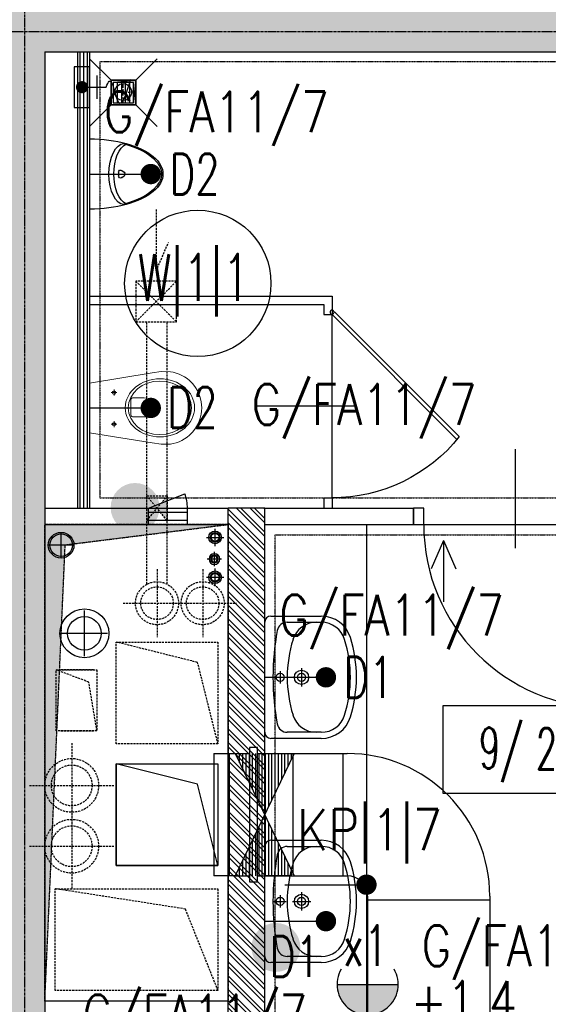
# Model space of a CAD drawing. Extents: x -7228 to 74941, y -112898 to 85621.
# Tile 256 of 256: x 51975 to 52235, y -7954 to -7470. Entities that reach past the tile are written whole.
import ezdxf
from ezdxf.enums import TextEntityAlignment as Align

# ---------------------------------------------------------------- set-up
doc = ezdxf.new("R2010")
doc.units = 0
for name, pattern in [('00-inst$0$DASHDOT', [1, 0.5, -0.25, 0, -0.25]), ('CENTER', [2, 1.25, -0.25, 0.25, -0.25]), ('DASHDOT', [1, 0.5, -0.25, 0, -0.25]), ('DASHED', [0.75, 0.5, -0.25]), ('DIVIDE', [31.75, 12.7, -6.35, 0, -6.35, 0, -6.35])]:
    doc.linetypes.add(name, pattern=pattern)
doc.layers.get('0').update_dxf_attribs({"color": 101, "linetype": 'CONTINUOUS'})
for name, color, linetype in [('BB-went-opis', 8, 'CONTINUOUS'), ('Drz---drzwi', 5, 'CONTINUOUS'), ('E35', 6, 'CONTINUOUS'), ('E50', 3, 'CONTINUOUS'), ('E_kp', 6, 'CONTINUOUS'), ('E_kp_opis', 6, 'CONTINUOUS'), ('Ins-kan', 54, 'CONTINUOUS'), ('ins-kan-deszcz', 132, 'CONTINUOUS'), ('Ins-went', 141, 'CONTINUOUS'), ('Ins-wod', 4, 'CONTINUOUS'), ('m-went-klapy', 2, 'CONTINUOUS'), ('Mks-wpusty', 86, 'CONTINUOUS'), ('Mw-zawory ze złączką', 86, 'CONTINUOUS'), ('Opis-pom', 6, 'CONTINUOUS'), ('Opis_pom_ramka', 6, 'CONTINUOUS'), ('Os-osie glowne', 1, 'CENTER'), ('Sc-beton', 7, 'CONTINUOUS'), ('Sc-beton-hatch', 86, 'CONTINUOUS'), ('Sc-cegla pustak', 42, 'CONTINUOUS'), ('Sc-cegla pustak-hatch', 8, 'CONTINUOUS'), ('Sc-gk', 120, 'CONTINUOUS'), ('Sc-silikat', 61, 'CONTINUOUS'), ('Sc-systemowe', 150, 'CONTINUOUS'), ('Suf-widok', 8, 'CONTINUOUS'), ('W-otwor-strop', 1, 'CONTINUOUS'), ('Wyp-sanitar', 131, 'CONTINUOUS')]:
    doc.layers.add(name, color=color, linetype=linetype)
doc.styles.add('KA wymiar', font='romans.shx', dxfattribs={"width": 0.6})
doc.styles.add('ROMANS', font='romans', dxfattribs={"width": 0.85})
doc.linetypes.add('BATTING', pattern='A,0.0001,-0.1,[134,ltypeshp.shx,S=0.1,R=0,X=-0.1,Y=0],-0.2,[134,ltypeshp.shx,S=0.1,R=180,X=0.1,Y=0],-0.1', length=0.4001)

# ---------------------------------------------------------------- blocks, each defined once
blk = doc.blocks.new('umywalka_60x45')
at = {"ltscale": 25}
for p, q in [((-27, 0), (27, 0)), ((-30, -27.72), (-30, -3)), ((0, -4.5), (0, -10.5)), ((30, -3), (30, -27.72)), ((3, -7.5), (-3, -7.5)), ((-27, -27.72), (-27, -11.03)), ((0, -13.5), (0, -22.5)), ((27, -11.03), (27, -27.72)), ((4.5, -18), (-4.5, -18))]:
    blk.add_line(p, q, dxfattribs=at)
for centre, radius in [((0, -7.5), 2), ((0, -18), 3.5), ((0, -18), 2)]:
    blk.add_circle(centre, radius, dxfattribs=at)
for centre, radius, start, end in [((27, -3), 3, 0, 90), ((-27, -3), 3, 90, 180), ((0, -129.43), 125.43, 79.4737, 100.5263), ((-22, -11.03), 5, 100.5263, 180), ((22, -11.03), 5, 0, 79.4737), ((-15, -25.28), 12, 107.3129, 180), ((0, -73.4), 62.4, 72.6871, 107.3129), ((15, -25.28), 12, 0, 72.6871), ((-15, -27.72), 15, 180, 252.6871), ((-15, -27.72), 12, 180, 252.6871), ((15, -27.72), 12, 287.3129, 0), ((15, -27.72), 15, 287.3129, 0), ((0, 20.4), 65.4, 252.6871, 287.3129), ((0, 20.4), 62.4, 252.6871, 287.3129)]:
    blk.add_arc(centre, radius, start, end, dxfattribs=at)
blk = doc.blocks.new('_0630_DRZWI_90')
at = {"ltscale": 7}
for p, q in [((5, 8), (5, 98)), ((6.8, 8), (6.8, 97.98))]:
    blk.add_line(p, q, dxfattribs=at)
at = {"ltscale": 25}
for p, q in [((50, 19.7), (50, -28.9)), ((5, 8), (0, 8)), ((0, 8), (5, 8)), ((0, 0), (0, 8)), ((95, 8), (5, 8)), ((5, 8), (5, 0)), ((95, 8), (95, 0)), ((100, 8), (95, 8)), ((100, 0), (100, 8)), ((5, 0), (0, 0)), ((5, 0), (0, 0)), ((95, 0), (100, 0)), ((95, 0), (100, 0))]:
    blk.add_line(p, q, dxfattribs=at)
at = {"ltscale": 7}
blk.add_arc((5, 8), 90, 0, 90, dxfattribs=at)
blk = doc.blocks.new('_0630_pisuar')
at = {"linetype": 'Continuous'}
for p, q in [((-17.24, 0), (17.24, 0)), ((-0.87, -14.1), (0.87, -14.1)), ((-1.75, -15.85), (-0.88, -17.02)), ((1.75, -15.85), (0.88, -17.02))]:
    blk.add_line(p, q, dxfattribs=at)
for centre, start, end in [((-0.87, -15.2), 90, 216.8823), ((0.87, -15.2), 323.1177, 90), ((0, -16.36), 216.8823, 323.1177)]:
    blk.add_arc(centre, 1.09, start, end, dxfattribs=at)
for centre, major_axis, ratio, start_param, end_param in [((0, 0), (0, -36), 0.478823, 4.712389, 7.853982), ((0, -16.84), (-14.92, 0), 0.492275, 3.141593, 6.283185), ((0, -19.29), (-14.92, 0), 0.492275, 3.348063, 6.076813)]:
    blk.add_ellipse(centre, major_axis=major_axis, ratio=ratio, start_param=start_param, end_param=end_param, dxfattribs=at)
blk.add_spline([(-14.92, -16.84), (-5.95, -32.9), (0.03, -35.33), (5.88, -32.9), (14.92, -16.84)], degree=3, dxfattribs=at)
blk = doc.blocks.new('_jhgjdfjghsdjgfhjfgjkfghgf')
at = {"ltscale": 25}
for p, q in [((0, 91.14), (0, 1.14)), ((11.7, 46.14), (-36.9, 46.14))]:
    blk.add_line(p, q, dxfattribs=at)
at = {"ltscale": 7}
for p, q in [((0, 1.14), (61.33, 62.47)), ((1.27, -0.13), (62.47, 61.07))]:
    blk.add_line(p, q, dxfattribs=at)
blk.add_circle((0, 0), 1)
blk.add_arc((0.02, 11.25), 79.88, 38.5768, 90.0142, dxfattribs=at)
blk = doc.blocks.new('_KOLO_WC_PODWIESZONE')
at = {"lineweight": 0}
for p, q in [((-12.21, 0), (-17.15, -30.7)), ((-12.21, 0), (12.21, 0)), ((12.21, 0), (17.15, -30.7)), ((-8.01, -11.98), (-9.42, -11.98)), ((-8.01, -11.98), (-8.01, -10.54)), ((-8.01, -11.98), (-6.53, -11.98)), ((-8.01, -11.98), (-8.01, -13.41)), ((7.49, -11.98), (6.08, -11.98)), ((7.49, -11.98), (7.49, -10.54)), ((7.49, -11.98), (8.97, -11.98)), ((7.49, -11.98), (7.49, -13.41)), ((-4.44, -21.51), (-4.44, -26.77)), ((-3.5, -20.21), (4, -20.21)), ((4.94, -21.51), (4.94, -26.77)), ((-17.15, -30.7), (-17.82, -35.14)), ((17.15, -30.7), (17.82, -35.14)), ((-17.82, -35.14), (-17.77, -39.69)), ((17.82, -35.14), (17.77, -39.69)), ((-17.77, -39.69), (-17.51, -41.08)), ((-17.51, -41.08), (-17.12, -42.53)), ((-17.12, -42.53), (-16.6, -43.93)), ((17.12, -42.53), (16.6, -43.93)), ((17.51, -41.08), (17.12, -42.53)), ((17.77, -39.69), (17.51, -41.08)), ((-16.6, -43.93), (-15.97, -45.29)), ((-15.97, -45.29), (-15.22, -46.59)), ((-15.22, -46.59), (-14.37, -47.83)), ((-14.37, -47.83), (-13.41, -48.99)), ((14.37, -47.83), (13.41, -48.99)), ((15.22, -46.59), (14.37, -47.83)), ((15.97, -45.29), (15.22, -46.59)), ((16.6, -43.93), (15.97, -45.29)), ((-13.41, -48.99), (-11.77, -50.6)), ((-11.77, -50.6), (-10, -51.94)), ((-10, -51.94), (-8.71, -52.72)), ((-8.71, -52.72), (-6.54, -53.77)), ((8.71, -52.72), (6.54, -53.77)), ((10, -51.94), (8.71, -52.72)), ((11.77, -50.6), (10, -51.94)), ((13.41, -48.99), (11.77, -50.6)), ((-6.54, -53.77), (-5.07, -54.25)), ((-5.07, -54.25), (-3.02, -54.72)), ((-3.02, -54.72), (-1.52, -54.92)), ((-1.52, -54.92), (0, -55)), ((1.52, -54.92), (0, -55)), ((3.02, -54.72), (1.52, -54.92)), ((5.07, -54.25), (3.02, -54.72)), ((6.54, -53.77), (5.07, -54.25))]:
    blk.add_line(p, q, dxfattribs=at)
for centre, radius, start, end in [((-3.24, -21.39), 1.2, 102.2339, 185.8899), ((3.75, -21.39), 1.2, 354.1101, 77.7661), ((0.25, -26.54), 4.7, 182.8022, 357.1978)]:
    blk.add_arc(centre, radius, start, end, dxfattribs=at)
for centre in [(-8.01, -11.98), (7.49, -11.98)]:
    blk.add_ellipse(centre, major_axis=(0.599, 0.599), ratio=1, start_param=5.497787, end_param=11.780972, dxfattribs=at)
for major_axis, ratio in [((0, -17), 0.838235), ((0, -15.54), 0.845174)]:
    blk.add_ellipse((0.05, -34.5), major_axis=major_axis, ratio=ratio, dxfattribs=at)
blk = doc.blocks.new('_STRZAŁKA_WENT')
for q in [(-6.02, -14.01), (0, -30.24), (6.02, -14.01)]:
    blk.add_line((0, 0), q)
blk = doc.blocks.new('_opis_pom_metka')
at = {"layer": 'Opis_pom_ramka'}
blk.add_lwpolyline([(-33.13, 0), (32.87, 0), (32.87, -36), (-33.13, -36)], close=True, dxfattribs=at)
at = {"style": 'KA wymiar', "width": 0.6}
blk.add_attdef('KO/', text='', height=16.8, dxfattribs=at).set_placement((3.45, -25.87), align=Align.RIGHT)
blk.add_attdef('NR', (3.8, -26.16), '', height=16.8, dxfattribs=at)
blk = doc.blocks.new('_dkjhsjhkfgh')
at = {"layer": 'Ins-went', "ltscale": 2}
h = blk.add_hatch(dxfattribs=at)
h.set_pattern_fill('LINE', color=256, scale=0.5, angle=90, style=0)
h.set_pattern_definition([(90, (1287.9442, 3140.6), (-1.5875, -2e-13), [])])
h.paths.add_polyline_path([(1273.44, 3110.6), (1302.44, 3110.6), (1273.44, 3170.6), (1302.44, 3170.6)])
for p, q in [((1262.9, 3170.6), (1280.44, 3170.6, -3530)), ((1262.94, 3170.6), (1262.94, 3110.6)), ((1270.44, 3170.6), (1270.44, 3110.6)), ((1273.44, 3170.6, -3530), (1302.44, 3110.6, -3530)), ((1302.44, 3170.6, -3530), (1273.44, 3110.6, -3530)), ((1284.44, 3173.6, -3530), (1280.44, 3173.6, -3530)), ((1280.44, 3173.6, -3530), (1280.44, 3107.6, -3530)), ((1284.44, 3107.6, -3530), (1284.44, 3173.6, -3530)), ((1284.44, 3170.6, -3530), (1302.44, 3170.6, -3530)), ((1302.44, 3170.6, -3530), (1323.44, 3170.6, -3530)), ((1323.44, 3170.6, -3530), (1328.44, 3170.6, -3530)), ((1326.44, 3110.6, -3530), (1326.44, 3170.6, -3530)), ((1215, 3165.6), (1265, 3165.6)), ((1215, 3165.6), (1215, 3115.6)), ((1215, 3115.6), (1215, 3165.6)), ((1215, 3165.6), (1265, 3165.6)), ((1255, 3155.6), (1215, 3165.6)), ((1215, 3115.6), (1215, 3165.6)), ((1215, 3165.6), (1265, 3165.6)), ((1265, 3165.6), (1265, 3115.6)), ((1265, 3165.6), (1265, 3115.6)), ((1265, 3165.6), (1265, 3115.6)), ((1301.99, 3111.05, -3530), (1301.99, 3170.15, -3530)), ((1265, 3115.6), (1255, 3155.6)), ((1215, 3115.6), (1265, 3115.6)), ((1265, 3115.6), (1215, 3115.6)), ((1265, 3115.6), (1215, 3115.6)), ((1273.44, 3110.6), (1262.9, 3110.6)), ((1273.44, 3110.6, -3530), (1280.44, 3110.6, -3530)), ((1280.44, 3107.6, -3530), (1284.44, 3107.6, -3530)), ((1284.44, 3110.6, -3530), (1302.44, 3110.6, -3530)), ((1300.69, 3110.6, -3530), (1288.09, 3110.6, -3530)), ((1302.44, 3110.6, -3530), (1323.44, 3110.6, -3530)), ((1323.44, 3110.6, -3530), (1328.44, 3110.6, -3530)), ((1338.44, 3100.6, -3530), (1338.44, 3095.6, -3530)), ((1398.44, 3098.6, -3530), (1338.44, 3098.6, -3530)), ((1398.44, 3100.6, -3530), (1398.44, 3095.6, -3530)), ((1338.44, 3095.6), (1338.44, 2799.5)), ((1398.44, 3095.6), (1398.44, 2799.5))]:
    blk.add_line(p, q, dxfattribs=at)
for radius in [70, 10]:
    blk.add_arc((1328.44, 3100.6, -3530), radius, 0, 90, dxfattribs=at)
blk = doc.blocks.new('_ljgjfkjhkf')
for p, q in [((-19.13, 0), (-19.13, -6)), ((-19.13, 0), (0, 0)), ((-19.13, -2), (-19.13, -4)), ((0, -4), (-19.13, -4)), ((0, 0), (0, -6)), ((0, -6), (-19.13, -6)), ((0, -6), (-17.84, -13.06))]:
    blk.add_line(p, q)
blk.add_arc((0.87, -6), 20, 180, 200.6563)
blk = doc.blocks.new('_ODWODNIENIE_KRATKA')
for p, q in [((-12, 0), (-22.61, 10.61)), ((0, 0), (10.61, 10.61)), ((-11, -2.99), (-1, -2.99)), ((-1, -4.99), (-11, -4.99)), ((-11, -6.99), (-1, -6.99)), ((-1, -8.99), (-11, -8.99)), ((-22.61, -22.6), (-12, -11.99)), ((10.61, -22.6), (0, -11.99))]:
    blk.add_line(p, q)
for points in [[(0, -11.99), (0, 0), (-12, 0), (-12, -11.99)], [(-1, -10.99), (-1, -1), (-11, -1), (-11, -10.99)]]:
    blk.add_lwpolyline(points, close=True)
blk = doc.blocks.new('zz')
at = {"layer": 'Mw-zawory ze złączką', "linetype": 'Continuous', "ltscale": 0.5}
h = blk.add_hatch(color=7, dxfattribs=at)
edge = h.paths.add_edge_path()
edge.add_arc((21.4515, 28.9571), 0.0301, 180, 540)
at = {"layer": 'Mw-zawory ze złączką'}
for p, q in [((21.451, 28.9574), (21.451, 29.0757)), ((21.5079, 29.0314), (21.3941, 29.0314))]:
    blk.add_line(p, q, dxfattribs=at)
at = {"layer": 'Mw-zawory ze złączką', "color": 7}
blk.add_lwpolyline([(21.551, 28.9945), (21.351, 28.9945), (21.351, 28.9189), (21.551, 28.9189)], close=True, dxfattribs=at)
at = {"layer": 'Mw-zawory ze złączką'}
blk.add_spline([(21.451, 29.0757), (21.4225, 29.0905), (21.5256, 29.136), (21.4125, 29.1973)], degree=3, dxfattribs=at)
blk = doc.blocks.new('wp-100')
at = {"layer": 'Mks-wpusty', "color": 8, "linetype": '00-inst$0$DASHDOT', "ltscale": 5}
for p, q in [((60799.72, 10724.11), (60799.72, 10739.11)), ((60807.22, 10731.61), (60792.22, 10731.61))]:
    blk.add_line(p, q, dxfattribs=at)
at = {"layer": 'Mks-wpusty'}
blk.add_circle((60799.72, 10731.61), 5.5, dxfattribs=at)
blk = doc.blocks.new('G1')
at = {"layer": 'E35'}
blk.add_hatch(color=256, dxfattribs=at).paths.add_polyline_path([(10, 22.85), (-10, 22.85, 1)])
for p, q in [((-10, 22.85), (10, 22.85)), ((10, 12.85), (-10, 12.85))]:
    blk.add_line(p, q, dxfattribs=at)
blk.add_arc((0, 22.85), 10, 150, 30, dxfattribs=at)
at = {"layer": 'E50'}
blk.add_line((0, 12.85), (0, 0), dxfattribs=at)
blk = doc.blocks.new('A$C38133200')
at = {"layer": 'm-went-klapy', "ltscale": 2}
blk.add_hatch(color=256, dxfattribs=at).paths.add_polyline_path([(-12.02, 0, 1), (12.02, 0, 1)])
blk = doc.blocks.new('A$C2AC931BC')
at = {"layer": 'BB-went-opis'}
for p in [(694.33, -1733.66), (763.44, -1949.58)]:
    blk.add_blockref('A$C38133200', p, dxfattribs=at)

msp = doc.modelspace()

# ---------------------------------------------------------------- hatches: boundary and pattern name
at = {"layer": 'Ins-went', "linetype": 'DASHED', "ltscale": 2}
h = msp.add_hatch(color=256, dxfattribs=at)
h.paths.add_polyline_path([(52037.631, -7704.119), (52037.631, -7710.119), (52042.631, -7710.119)])
h.paths.add_polyline_path([(52047.631, -7704.119), (52042.631, -7710.119), (52047.631, -7710.119)])
h.paths.add_polyline_path([(52047.631, -7710.119), (52042.631, -7710.119), (52047.631, -7716.119)])
h.paths.add_polyline_path([(52042.631, -7710.119), (52037.631, -7710.119), (52037.631, -7716.119)])
at = {"layer": 'Sc-beton-hatch'}
h = msp.add_hatch(dxfattribs=at)
h.set_pattern_fill('ANSI33', color=256, style=0)
h.paths.add_polyline_path([(53417.547, -5966.119), (53397.547, -5966.119), (53397.547, -6066.119), (53347.547, -6066.119), (53347.547, -6086.119), (53397.547, -6086.119), (53397.547, -6539.119), (53417.547, -6539.119)])
h.paths.add_polyline_path([(52727.547, -5896.063), (52727.547, -6126.119), (52747.547, -6126.119), (52747.547, -6086.119), (52787.547, -6086.119), (52787.547, -6066.119), (52747.547, -6066.119), (52747.547, -5893.275, 0.0068353), (53006.666, -5853.258), (53003.652, -5833.484, -0.0084051), (52685.545, -5881.599), (52688.203, -5901.422, 0.0010351)])
h.paths.add_polyline_path([(52755.047, -6461.119), (52720.047, -6461.119), (52720.047, -6496.119), (52755.047, -6496.119)])
h.paths.add_polyline_path([(52712.547, -6843.119), (52747.547, -6843.119), (52747.547, -6808.119), (52712.547, -6808.119)])
h.paths.add_polyline_path([(53417.547, -6674.119), (53397.547, -6674.119), (53397.547, -6896.119), (53417.547, -6896.119)])
h.paths.add_polyline_path([(52002.547, -6461.119), (51967.547, -6461.119), (51967.547, -6496.119), (52002.547, -6496.119)], flags=17)
h.paths.add_polyline_path([(51782.547, -6476.119), (51782.547, -5979.405, 0.0063955), (52027.547, -5966.832), (52026.267, -5946.873, -0.0079596), (51721.947, -5961.536), (51722.592, -5981.526, 0.0010422), (51762.547, -5980.155), (51762.547, -6648.119), (51782.547, -6648.119), (51782.547, -6496.119), (51815.547, -6496.119), (51815.547, -6496.115), (51815.547, -6476.119)])
h.paths.add_polyline_path([(51327.547, -6828.119), (51427.547, -6828.119), (51427.547, -7026.119), (51447.547, -7026.119), (51447.547, -6828.119), (51782.547, -6828.119), (51782.547, -6803.119), (51762.547, -6803.119), (51762.547, -6808.119), (51347.547, -6808.119), (51347.547, -5986.279, 0.0010428), (51387.547, -5986.471), (51387.602, -5966.468, -0.0015651), (51327.547, -5966.119)])
h.paths.add_polyline_path([(51987.547, -6808.119), (51967.547, -6808.119), (51967.547, -7466.119), (51944.547, -7466.119), (51944.547, -7486.119), (51967.547, -7486.119), (51967.547, -8068.619), (51987.547, -8068.619), (51987.547, -7486.119), (52278.547, -7486.119), (52278.547, -7801.119), (52298.547, -7801.119), (52351.547, -7801.119), (52351.547, -7781.119), (52298.547, -7781.119), (52298.547, -7466.119), (51987.547, -7466.119)])
h.paths.add_polyline_path([(51427.547, -7276.119), (51447.547, -7276.119), (51447.547, -7176.119), (51427.547, -7176.119)])
h.paths.add_polyline_path([(51427.547, -7526.119), (51447.547, -7526.119), (51447.547, -7486.119), (51487.547, -7486.119), (51487.547, -7466.119), (51447.547, -7466.119), (51447.547, -7426.119), (51427.547, -7426.119)])
h.paths.add_polyline_path([(51807.547, -7486.119), (51807.547, -7466.119), (51742.547, -7466.119), (51742.547, -7486.119)])
h.paths.add_polyline_path([(52351.547, -7486.119), (52351.547, -7466.119), (52298.547, -7466.119), (52298.547, -7486.119)], flags=17)
h.paths.add_polyline_path([(52573.547, -7486.119), (52573.547, -7466.119), (52485.547, -7466.119), (52485.547, -7486.119)])
h.paths.add_polyline_path([(52727.547, -7466.119), (52707.547, -7466.119), (52707.547, -7486.119), (52727.547, -7486.119)])
h.paths.add_polyline_path([(52747.547, -7466.119), (52727.547, -7466.119), (52727.547, -7486.119), (52727.547, -7781.119), (52707.547, -7781.119), (52707.547, -7801.119), (52747.547, -7801.119)])
h.paths.add_polyline_path([(52505.547, -7781.119), (52485.547, -7781.119), (52485.547, -7801.119), (52573.547, -7801.119), (52573.547, -7781.119), (52520.547, -7781.119), (52520.547, -7486.119), (52505.547, -7486.119)])
h.paths.add_polyline_path([(53417.547, -7316.119), (53397.547, -7316.119), (53397.547, -7666.119), (53417.547, -7666.119)])
h.paths.add_polyline_path([(53417.547, -7766.119), (53397.547, -7766.119), (53397.547, -8031.119), (53417.547, -8031.119)])
h.paths.add_polyline_path([(53397.547, -8216.119), (53349.547, -8216.119), (53349.547, -8236.119), (53397.547, -8236.119), (53397.547, -8841.119), (53417.547, -8841.119), (53417.547, -8181.119), (53397.547, -8181.119)])
h.paths.add_polyline_path([(53150.547, -8216.119), (53150.547, -8236.119), (53244.547, -8236.119), (53244.547, -8216.119)])
h.paths.add_polyline_path([(52922.547, -8216.119), (52922.547, -8236.119), (53025.547, -8236.119), (53025.547, -8216.119)])
h.paths.add_polyline_path([(52727.547, -8236.119), (52727.547, -8966.119), (52702.547, -8966.119), (52702.547, -8986.119), (52747.547, -8986.119), (52747.547, -8236.119), (52787.547, -8236.119), (52787.547, -8216.119), (52244.047, -8216.119), (52244.047, -8236.119)])
h.paths.add_polyline_path([(51967.547, -8216.119), (51447.547, -8216.119), (51447.547, -8156.119), (51427.547, -8156.119), (51427.547, -8236.119), (51762.547, -8236.119), (52109.047, -8236.119), (52109.047, -8216.119), (51987.547, -8216.119), (51987.547, -8168.619), (51967.547, -8168.619)])
h.paths.add_polyline_path([(51427.547, -8006.119), (51447.547, -8006.119), (51447.547, -7963.119), (51427.547, -7963.119)])
h.paths.add_polyline_path([(51447.547, -7676.119), (51427.547, -7676.119), (51427.547, -7873.119), (51447.547, -7873.119)])
h.paths.add_polyline_path([(51762.547, -8986.119), (51782.547, -8986.119), (51782.547, -8966.119), (51427.547, -8966.119), (51427.547, -8986.119)])
h.paths.add_polyline_path([(51782.547, -8986.119), (51802.547, -8986.119), (51802.547, -8966.119), (51782.547, -8966.119)])
h.paths.add_polyline_path([(51802.547, -8966.119), (51802.547, -8986.119), (52114.047, -8986.119), (52114.047, -8966.119)])
h.paths.add_polyline_path([(52339.547, -8986.119), (52339.547, -8966.119), (52244.047, -8966.119), (52244.047, -8986.119)], flags=17)
h.paths.add_polyline_path([(52449.547, -8966.119), (52449.547, -8986.119), (52592.547, -8986.119), (52592.547, -8966.119)])
h.paths.add_polyline_path([(52967.547, -8966.119), (52967.547, -8986.119), (53045.547, -8986.119), (53045.547, -8966.119)])
h.paths.add_polyline_path([(53155.547, -8966.119), (53155.547, -8986.119), (53397.547, -8986.119), (53397.547, -9011.119), (53417.547, -9011.119), (53417.547, -8941.119), (53397.547, -8941.119), (53397.547, -8966.119)])
h.paths.add_polyline_path([(53397.547, -9134.119), (53362.547, -9134.119), (53362.547, -9440.619), (53382.547, -9440.619), (53382.547, -9154.119), (53417.547, -9154.119), (53417.547, -9111.119), (53397.547, -9111.119)])
h.paths.add_polyline_path([(53382.547, -9560.619), (53362.547, -9560.619), (53362.547, -9616.119), (52967.547, -9616.119), (52967.547, -9641.119), (53362.547, -9641.119), (53362.547, -9671.119), (53382.547, -9671.119), (53382.547, -9641.119)])
h.paths.add_polyline_path([(53417.547, -9856.119), (53382.547, -9856.119), (53382.547, -9821.119), (53362.547, -9821.119), (53362.547, -9876.119), (53397.547, -9876.119), (53397.547, -10283.619), (53397.547, -10466.119), (52747.547, -10466.119), (52747.547, -10421.119), (52727.547, -10421.119), (52727.547, -10486.119), (53397.547, -10486.119), (53397.547, -10915.39), (53397.547, -10976.119), (53417.547, -10976.119), (53417.547, -10576.119), (53417.547, -10403.619)])
h.paths.add_polyline_path([(52747.547, -10095.119), (52727.547, -10095.119), (52727.547, -10291.119), (52747.547, -10291.119)], flags=17)
h.paths.add_polyline_path([(52727.547, -9985.119), (52747.547, -9985.119), (52747.547, -9206.119), (52727.547, -9206.119), (52727.547, -9616.119), (52431.547, -9616.119), (52431.547, -9641.119), (52727.547, -9641.119)])
h.paths.add_polyline_path([(52280.547, -9616.119), (52280.547, -9641.119), (52321.547, -9641.119), (52321.547, -9616.119)])
h.paths.add_polyline_path([(52058.547, -9641.119), (52058.547, -9616.119), (51942.547, -9616.119), (51942.547, -9641.119)])
h.paths.add_polyline_path([(51842.547, -9641.119), (51842.547, -9616.119), (51547.547, -9616.119), (51547.547, -9601.119), (51527.547, -9601.119), (51527.547, -9616.119), (51287.547, -9616.119), (51287.547, -9641.119), (51527.547, -9641.119), (51527.547, -10036.619), (51547.547, -10036.619), (51547.547, -9641.119)])
h.paths.add_polyline_path([(51547.547, -9472.119), (51527.547, -9472.119), (51527.547, -9504.119), (51547.547, -9504.119)])
h.paths.add_polyline_path([(51237.547, -9641.119), (51237.547, -9616.119), (51187.547, -9616.119), (51187.547, -9641.119)])
h.paths.add_polyline_path([(51137.547, -9641.119), (51137.547, -9616.119), (51087.547, -9616.119), (51087.547, -9641.119)])
h.paths.add_polyline_path([(51037.547, -9641.119), (51037.547, -9616.119), (50987.547, -9616.119), (50987.547, -9641.119)])
h.paths.add_polyline_path([(50937.547, -9641.119), (50937.547, -9616.119), (50897.547, -9616.119), (50897.547, -10523.119), (50997.547, -10523.119), (50997.547, -10538.119), (51017.547, -10538.119), (51017.547, -10503.119), (50917.547, -10503.119), (50917.547, -9641.119)])
h.paths.add_polyline_path([(52058.547, -9962.119), (52058.547, -9944.119), (51944.547, -9944.119), (51944.547, -9962.119)])
h.paths.add_polyline_path([(51527.547, -10291.119), (51547.547, -10291.119), (51547.547, -10136.619), (51527.547, -10136.619)])
h.paths.add_polyline_path([(51017.547, -10656.119), (51017.547, -10638.119), (50997.547, -10638.119), (50997.547, -10656.119), (50797.547, -10656.119), (50797.547, -11011.119), (51527.547, -11011.119), (51527.547, -11051.119), (51547.547, -11051.119), (51547.547, -11011.119), (51597.547, -11011.119), (51597.547, -10991.119), (51547.547, -10991.119), (51547.547, -10836.119), (51527.547, -10836.119), (51527.547, -10991.119), (50817.547, -10991.119), (50817.547, -10676.119), (51527.547, -10676.119), (51527.547, -10686.119), (51547.547, -10686.119), (51547.547, -10421.119), (51527.547, -10421.119), (51527.547, -10656.119)])
h.paths.add_polyline_path([(51987.547, -10486.119), (52104.047, -10486.119), (52104.047, -10466.119), (51767.547, -10466.119), (51767.547, -10486.119), (51967.547, -10486.119), (51967.547, -10991.119), (51747.547, -10991.119), (51747.547, -11011.119), (51807.547, -11011.119), (51807.547, -11051.119), (51827.547, -11051.119), (51827.547, -11011.119), (52087.547, -11011.119), (52087.547, -10991.119), (51987.547, -10991.119)])
h.paths.add_polyline_path([(52214.047, -10466.119), (52214.047, -10486.119), (52278.547, -10486.119), (52278.547, -10991.119), (52237.547, -10991.119), (52237.547, -11011.119), (52819.547, -11011.119), (52819.547, -10991.119), (52298.547, -10991.119), (52298.547, -10466.119)])
h.paths.add_polyline_path([(53382.547, -11011.119), (53382.547, -10991.119), (53337.547, -10991.119), (53337.547, -11011.119)])
h.paths.add_polyline_path([(53400.047, -10993.619), (53382.547, -11011.119), (53417.547, -11011.119)])
h.paths.add_polyline_path([(53382.547, -10976.119), (53382.547, -11011.119), (53400.047, -10993.619)])
h.paths.add_polyline_path([(53382.547, -10976.119), (53400.047, -10993.619), (53417.547, -10976.119)])
h.paths.add_polyline_path([(53417.547, -10976.119), (53400.047, -10993.619), (53417.547, -11011.119)])
at = {"layer": 'Sc-cegla pustak-hatch'}
h = msp.add_hatch(dxfattribs=at)
h.set_pattern_fill('ANSI32', color=256, scale=0.5, angle=90, style=0)
h.paths.add_polyline_path([(52792.547, -7484.119), (52792.547, -7466.119), (52747.547, -7466.119), (52747.547, -7484.119)])
h.paths.add_polyline_path([(52967.547, -7484.119), (52967.547, -7996.119), (52985.547, -7996.119), (52985.547, -7969.119), (53059.547, -7969.119), (53067.547, -7969.119), (53067.547, -7977.119), (53059.547, -7977.119), (53059.547, -7996.119), (53085.347, -7996.119), (53085.347, -7978.119), (53077.547, -7978.119), (53077.547, -7951.119), (52985.547, -7951.119), (52985.547, -7602.119), (53050.547, -7602.119), (53050.547, -7584.119), (52985.547, -7584.119), (52985.547, -7466.119), (52922.547, -7466.119), (52922.547, -7484.119)])
h.paths.add_polyline_path([(53150.547, -7584.119), (53150.547, -7602.119), (53397.547, -7602.119), (53397.547, -7584.119)])
h.paths.add_polyline_path([(53397.547, -7996.119), (53397.547, -7978.119), (53185.347, -7978.119), (53185.347, -7996.119)])
h.paths.add_polyline_path([(52967.547, -8464.119), (52985.547, -8464.119), (52985.547, -8236.119), (52967.547, -8236.119)])
h.paths.add_polyline_path([(52095.547, -7978.119), (52095.547, -7710.119), (52077.547, -7710.119), (52077.547, -7996.119), (52278.547, -7996.119), (52278.547, -8038.619), (52296.547, -8038.619), (52296.547, -7968.119), (52278.547, -7968.119), (52278.547, -7978.119)])
h.paths.add_polyline_path([(52296.547, -7801.119), (52278.547, -7801.119), (52278.547, -7868.119), (52296.547, -7868.119)])
h.paths.add_polyline_path([(51902.547, -7978.119), (51902.547, -7996.119), (51967.547, -7996.119), (51967.547, -7978.119)])
h.paths.add_polyline_path([(51802.547, -7996.119), (51802.547, -7978.119), (51744.547, -7978.119), (51744.547, -7996.119)])
h.paths.add_polyline_path([(51654.547, -7996.119), (51654.547, -7978.119), (51447.547, -7978.119), (51447.547, -7996.119)])
h.paths.add_polyline_path([(51427.547, -8356.119), (51445.547, -8356.119), (51445.547, -8236.119), (51427.547, -8236.119)])
h.paths.add_polyline_path([(51427.547, -8571.119), (51445.547, -8571.119), (51445.547, -8566.119), (52040.547, -8566.119), (52040.547, -8630.119), (52058.547, -8630.119), (52058.547, -8492.119), (52040.547, -8492.119), (52040.547, -8548.119), (51782.547, -8548.119), (51782.547, -8466.119), (51764.547, -8466.119), (51764.547, -8548.119), (51445.547, -8548.119), (51445.547, -8506.119), (51427.547, -8506.119)])
h.paths.add_polyline_path([(51782.547, -8236.119), (51764.547, -8236.119), (51764.547, -8366.119), (51782.547, -8366.119)])
h.paths.add_polyline_path([(52058.547, -8236.119), (52040.547, -8236.119), (52040.547, -8392.119), (52058.547, -8392.119)])
h.paths.add_polyline_path([(52296.547, -8168.619), (52278.547, -8168.619), (52278.547, -8216.119), (52296.547, -8216.119)])
h.paths.add_polyline_path([(52296.547, -8236.119), (52278.547, -8236.119), (52278.547, -8966.119), (52296.547, -8966.119), (52296.547, -8570.119), (52592.547, -8570.119), (52592.547, -8552.119), (52296.547, -8552.119)])
h.paths.add_polyline_path([(52058.547, -8730.119), (52040.547, -8730.119), (52040.547, -8966.119), (52058.547, -8966.119)])
h.paths.add_polyline_path([(51445.547, -8721.119), (51427.547, -8721.119), (51427.547, -8786.119), (51445.547, -8786.119)])
h.paths.add_polyline_path([(51427.547, -8966.119), (51445.547, -8966.119), (51445.547, -8936.119), (51427.547, -8936.119)])
h.paths.add_polyline_path([(51445.547, -9001.119), (51445.547, -8986.119), (51427.547, -8986.119), (51427.547, -9001.119)])
h.paths.add_polyline_path([(51427.547, -9216.119), (51445.547, -9216.119), (51445.547, -9151.119), (51427.547, -9151.119)])
h.paths.add_polyline_path([(51427.547, -9490.119), (51527.547, -9490.119), (51527.547, -9472.119), (51445.547, -9472.119), (51445.547, -9366.119), (51427.547, -9366.119)])
h.paths.add_polyline_path([(51764.547, -9306.119), (51782.547, -9306.119), (51782.547, -8998.119), (51764.547, -8998.119)])
h.paths.add_polyline_path([(52040.547, -9616.119), (52058.547, -9616.119), (52058.547, -9461.119), (52040.547, -9461.119)])
h.paths.add_polyline_path([(52040.547, -9361.119), (52058.547, -9361.119), (52058.547, -8986.119), (52040.547, -8986.119)])
h.paths.add_polyline_path([(52727.547, -8570.119), (52727.547, -8552.119), (52702.547, -8552.119), (52702.547, -8570.119)])
h.paths.add_polyline_path([(52994.547, -8594.119), (52994.547, -8668.119), (52967.547, -8668.119), (52967.547, -8966.119), (52985.547, -8966.119), (52985.547, -8686.119), (53397.547, -8686.119), (53397.547, -8668.119), (53012.547, -8668.119), (53012.547, -8576.119), (52985.547, -8576.119), (52985.547, -8554.119), (52967.547, -8554.119), (52967.547, -8594.119)])
h.paths.add_polyline_path([(52985.547, -9224.119), (52985.547, -8986.119), (52967.547, -8986.119), (52967.547, -9206.119), (52922.547, -9206.119), (52922.547, -9224.119)])
h.paths.add_polyline_path([(52967.547, -9344.119), (52967.547, -9362.119), (53362.547, -9362.119), (53362.547, -9344.119)])
h.paths.add_polyline_path([(52674.547, -9206.119), (52674.547, -9224.119), (52712.547, -9224.119), (52727.547, -9224.119), (52727.547, -9206.119)])
h.paths.add_polyline_path([(52792.547, -9224.119), (52792.547, -9206.119), (52747.547, -9206.119), (52747.547, -9224.119)])
h.paths.add_polyline_path([(52564.547, -9224.119), (52564.547, -9206.119), (52482.547, -9206.119), (52482.547, -9161.119), (52464.547, -9161.119), (52464.547, -9206.119), (52449.547, -9206.119), (52449.547, -9224.119)])
h.paths.add_polyline_path([(52482.547, -8986.119), (52464.547, -8986.119), (52464.547, -9031.119), (52482.547, -9031.119)])
h.paths.add_polyline_path([(52280.547, -9206.119), (52280.547, -9616.119), (52298.547, -9616.119), (52298.547, -9224.119), (52339.547, -9224.119), (52339.547, -9206.119)])
h.paths.add_polyline_path([(51547.547, -9944.119), (51547.547, -9962.119), (51764.547, -9962.119), (51764.547, -10228.119), (51547.547, -10228.119), (51547.547, -10246.119), (52058.547, -10246.119), (52058.547, -10151.619), (52040.547, -10151.619), (52040.547, -10228.119), (51782.547, -10228.119), (51782.547, -9962.119), (51944.547, -9962.119), (51944.547, -9944.119)])
h.paths.add_polyline_path([(52058.547, -9962.119), (52040.547, -9962.119), (52040.547, -10051.619), (52058.547, -10051.619)], flags=17)
h.paths.add_polyline_path([(52058.547, -9641.119), (52040.547, -9641.119), (52040.547, -9944.119), (52058.547, -9944.119)])
h.paths.add_polyline_path([(52680.659, -9975.119), (52680.659, -9957.119), (52298.547, -9957.119), (52298.547, -9641.119), (52280.547, -9641.119), (52280.547, -10291.119), (52298.547, -10291.119), (52298.547, -10246.119), (52727.547, -10246.119), (52727.547, -10228.119), (52298.547, -10228.119), (52298.547, -9975.119)])
h.paths.add_polyline_path([(53362.547, -9876.119), (53362.547, -9858.119), (52967.547, -9858.119), (52967.547, -9876.119)])
h.paths.add_polyline_path([(52967.547, -10118.119), (52985.547, -10118.119), (52985.547, -10108.119), (53397.547, -10108.119), (53397.547, -10090.119), (52985.547, -10090.119), (52985.547, -9984.119), (52967.547, -9984.119)])
h.paths.add_polyline_path([(52985.547, -10238.119), (52985.547, -10228.119), (52967.547, -10228.119), (52967.547, -10356.119), (52985.547, -10356.119), (52985.547, -10256.119), (53135.547, -10256.119), (53135.547, -10466.119), (53153.547, -10466.119), (53153.547, -10238.119)])
h.paths.add_polyline_path([(52967.547, -10456.119), (52967.547, -10466.119), (52985.547, -10466.119), (52985.547, -10456.119)])
h.paths.add_polyline_path([(52280.547, -10466.119), (52298.547, -10466.119), (52298.547, -10421.119), (52280.547, -10421.119)])
h.paths.add_polyline_path([(51785.547, -10656.119), (51785.547, -10596.119), (51767.547, -10596.119), (51767.547, -10686.119), (51785.547, -10686.119), (51785.547, -10674.119), (51967.547, -10674.119), (51967.547, -10656.119)])
h.paths.add_polyline_path([(51785.547, -10786.119), (51767.547, -10786.119), (51767.547, -10991.119), (51785.547, -10991.119)])
h.paths.add_polyline_path([(51785.547, -10496.119), (51785.547, -10486.119), (51767.547, -10486.119), (51767.547, -10496.119)])
at = {"layer": 'W-otwor-strop', "linetype": 'Continuous', "ltscale": 0.5}
msp.add_hatch(color=256, dxfattribs=at).paths.add_polyline_path([(52020.144, -7500.119), (52032.144, -7500.119), (52032.144, -7512.119), (52031.133, -7501.119)])
at = {"layer": 'W-otwor-strop', "linetype": 'DASHDOT', "ltscale": 0.5}
msp.add_hatch(color=256, dxfattribs=at).paths.add_polyline_path([(52077.547, -7718.119), (51987.547, -7718.119), (51987.547, -7952.119), (51997.547, -7728.119)])

# ---------------------------------------------------------------- linework, layer by layer
at = {"layer": 'E35'}
for p, q in [((52009.547, -7546.131), (52039.547, -7546.131)), ((52009.547, -7660.919), (52039.547, -7660.919)), ((52095.547, -7793.131), (52125.547, -7793.131)), ((52095.547, -7912.83), (52125.547, -7912.83))]:
    msp.add_line(p, q, dxfattribs=at)
at = {"layer": 'E35', "const_width": 5}
for points in [[(52039.547, -7543.631, -1), (52039.547, -7548.631, -1)], [(52039.547, -7658.419, -1), (52039.547, -7663.419, -1)], [(52125.547, -7790.631, -1), (52125.547, -7795.631, -1)], [(52125.547, -7910.33, -1), (52125.547, -7915.33, -1)]]:
    msp.add_lwpolyline(points, format="xyb", close=True, dxfattribs=at)
at = {"layer": 'E50', "color": 6}
msp.add_circle((52062.645, -7599.767), 35.909, dxfattribs=at)
at = {"layer": 'E_kp'}
msp.add_line((52105.442, -7894.902, -3530), (52145.442, -7894.902, -3530), dxfattribs=at)
at = {"layer": 'E_kp', "const_width": 5, "elevation": -3530}
msp.add_lwpolyline([(52145.442, -7897.402, 1), (52145.442, -7892.402, 1)], format="xyb", close=True, dxfattribs=at)
at = {"layer": 'Ins-kan', "linetype": 'Continuous', "ltscale": 0.3}
for p, q in [((51995.559, -7734.577), (51995.559, -7721.977)), ((52001.859, -7728.277), (51989.259, -7728.277))]:
    msp.add_line(p, q, dxfattribs=at)
for radius in [6.3, 5.5]:
    msp.add_circle((51995.559, -7728.277), radius, dxfattribs=at)
at = {"layer": 'ins-kan-deszcz', "ltscale": 0.3}
for p, q in [((52006.99, -7782.811), (52006.99, -7760.311)), ((52006.99, -7782.811), (52006.99, -7760.311)), ((52018.24, -7771.561), (51995.74, -7771.561))]:
    msp.add_line(p, q, dxfattribs=at)
for radius in [12, 8.25]:
    msp.add_circle((52006.99, -7771.561), radius, dxfattribs=at)
at = {"layer": 'Ins-went', "linetype": 'DASHED', "ltscale": 2}
for p, q in [((52032.221, -7598.682), (52032.221, -7618.682)), ((52052.221, -7598.682), (52032.221, -7598.682)), ((52032.221, -7598.682), (52052.221, -7618.682)), ((52032.221, -7618.682), (52052.221, -7598.682)), ((52052.221, -7618.682), (52052.221, -7598.682)), ((52032.221, -7618.682), (52052.221, -7618.682)), ((52037.631, -7747.458), (52037.631, -7618.682)), ((52047.631, -7747.458), (52047.631, -7618.682)), ((52037.631, -7710.119), (52037.631, -7704.119)), ((52037.631, -7704.119), (52047.631, -7704.119)), ((52037.631, -7716.119), (52047.631, -7704.119)), ((52047.631, -7716.119), (52037.631, -7704.119)), ((52047.631, -7704.119), (52047.631, -7716.119)), ((52047.631, -7716.119), (52037.631, -7716.119)), ((52042.631, -7740.131), (52042.631, -7773.387)), ((52065.036, -7740.131), (52065.036, -7773.387)), ((52026.003, -7756.759), (52059.259, -7756.759)), ((52048.408, -7756.759), (52081.664, -7756.759)), ((52062.547, -7785.819), (52022.547, -7775.819)), ((52022.547, -7825.819), (52022.547, -7775.819)), ((52022.547, -7775.819), (52072.547, -7775.819)), ((52062.547, -7785.819), (52022.547, -7775.819)), ((52022.547, -7825.819), (52022.547, -7775.819)), ((52022.547, -7775.819), (52072.547, -7775.819)), ((52072.547, -7775.819), (52072.547, -7825.819)), ((52072.547, -7775.819), (52072.547, -7825.819)), ((52009.137, -7795.477), (51993.137, -7789.477)), ((51993.137, -7819.477), (51993.137, -7789.477)), ((51993.137, -7789.477), (52013.137, -7789.477)), ((52011.478, -7789.477), (51995.478, -7789.477)), ((52013.137, -7789.477), (52013.137, -7819.477)), ((52072.547, -7825.819), (52062.547, -7785.819)), ((52072.547, -7825.819), (52062.547, -7785.819)), ((52013.137, -7819.477), (52009.137, -7795.477)), ((52013.137, -7819.477), (51993.137, -7819.477)), ((51995.478, -7819.477), (52011.478, -7819.477)), ((52000.747, -7825.398), (52000.747, -7866.968)), ((52072.547, -7825.819), (52022.547, -7825.819)), ((52072.547, -7825.819), (52022.547, -7825.819)), ((51979.962, -7846.183), (52021.533, -7846.183)), ((52000.747, -7855.248), (52000.747, -7896.818)), ((51979.962, -7876.033), (52021.533, -7876.033)), ((52056.547, -7906.869), (51992.547, -7896.869)), ((51992.547, -7946.869), (51992.547, -7896.869)), ((51992.547, -7896.869), (52072.547, -7896.869)), ((52072.547, -7896.869), (52072.547, -7946.869)), ((52072.547, -7946.869), (52056.547, -7906.869)), ((52072.547, -7946.869), (51992.547, -7946.869))]:
    msp.add_line(p, q, dxfattribs=at)
msp.add_lwpolyline([(52042.221, -7563.444), (52042.221, -7593.682), (52048.244, -7579.668)], dxfattribs=at)
for centre, radius in [((52042.631, -7756.759), 10.56), ((52065.036, -7756.759), 10.56), ((52042.631, -7756.759), 8), ((52065.036, -7756.759), 8), ((52000.747, -7846.183), 13.2), ((52000.747, -7846.183), 10), ((52000.747, -7876.033), 13.2), ((52000.747, -7876.033), 10)]:
    msp.add_circle(centre, radius, dxfattribs=at)
at = {"layer": 'Ins-wod'}
for p, q in [((52071.134, -7728.695), (52071.134, -7720.193)), ((52066.883, -7724.444), (52075.385, -7724.444)), ((52070.783, -7738.636), (52070.783, -7731.57)), ((52074.316, -7735.103), (52067.25, -7735.103)), ((52071.134, -7748.284), (52071.134, -7739.782)), ((52066.883, -7744.033), (52075.385, -7744.033))]:
    msp.add_line(p, q, dxfattribs=at)
for centre, radius in [((52071.134, -7724.444), 3.12), ((52071.134, -7724.444), 2.34), ((52071.134, -7724.444), 1.95), ((52071.134, -7744.033), 3.12), ((52071.134, -7744.033), 2.34), ((52071.134, -7744.033), 1.95)]:
    msp.add_circle(centre, radius, dxfattribs=at)
at = {"layer": 'Ins-wod', "extrusion": (4.28132e-36, 6.27911e-36, -1)}
for major_axis, start_param, end_param in [((1.865, 1.865), 2.3561965, 8.6393818), ((1.336, 1.336), 2.3561965, 8.6393818), ((-1.059, 1.059), 3.92699284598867, 10.21017815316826)]:
    msp.add_ellipse((52070.783, -7735.103), major_axis=major_axis, ratio=1, start_param=start_param, end_param=end_param, dxfattribs=at)
at = {"layer": 'Os-osie glowne'}
for points in [[(51977.547, -5544.119), (51977.547, -11521.119)], [(51213.521, -7476.119), (62792.547, -7476.119)]]:
    msp.add_lwpolyline(points, dxfattribs=at)
at = {"layer": 'Sc-beton'}
for points in [[(51987.547, -7486.119), (52278.547, -7486.119)], [(51987.547, -7486.119), (51987.547, -8068.619)]]:
    msp.add_lwpolyline(points, dxfattribs=at)
at = {"layer": 'Sc-cegla pustak'}
for points in [[(52077.547, -7996.119), (52077.547, -7710.119)], [(52095.547, -7710.119), (52077.547, -7710.119)], [(52095.547, -7978.119), (52095.547, -7710.119)]]:
    msp.add_lwpolyline(points, dxfattribs=at)
at = {"layer": 'Sc-gk'}
for points in [[(52003.547, -7486.119), (52003.547, -7710.119)], [(52004.747, -7486.119), (52004.747, -7710.119)], [(52008.347, -7486.119), (52008.347, -7710.119)], [(52009.547, -7486.119), (52009.547, -7710.119)]]:
    msp.add_lwpolyline(points, dxfattribs=at)
at = {"layer": 'Sc-gk', "linetype": 'BATTING', "ltscale": 0.09}
msp.add_lwpolyline([(52006.547, -7486.119), (52006.547, -7710.119)], dxfattribs=at)
at = {"layer": 'Sc-silikat'}
for points in [[(51987.547, -7710.119), (52077.547, -7710.119)], [(52038.42, -7718.119), (52038.42, -7710.119)], [(52057.547, -7718.119), (52057.547, -7710.119)], [(52095.547, -7710.119), (52168.547, -7710.119)], [(52168.547, -7718.119), (52168.547, -7710.119)], [(51987.547, -7718.119), (52077.547, -7718.119)], [(52095.547, -7718.119), (52168.547, -7718.119)], [(52077.547, -7952.119), (51987.547, -7952.119)]]:
    msp.add_lwpolyline(points, dxfattribs=at)
at = {"layer": 'Sc-systemowe'}
for points in [[(52009.547, -7606.119), (52128.547, -7606.119)], [(52128.547, -7606.119), (52128.547, -7615.119)], [(52009.547, -7610.119), (52124.547, -7610.119)], [(52124.547, -7610.119), (52124.547, -7615.119)], [(52124.547, -7615.119), (52128.547, -7615.119)], [(52124.547, -7705.119), (52124.547, -7710.119)], [(52124.547, -7705.119), (52128.547, -7705.119)], [(52128.547, -7705.119), (52128.547, -7710.119)]]:
    msp.add_lwpolyline(points, dxfattribs=at)
at = {"layer": 'Suf-widok', "linetype": 'DIVIDE', "ltscale": 0.02}
for points in [[(52014.547, -7705.119), (52273.547, -7705.119), (52273.547, -7491.119), (52014.547, -7491.119)], [(52100.547, -7723.119), (52273.547, -7723.119), (52273.547, -7973.119), (52100.547, -7973.119)]]:
    msp.add_lwpolyline(points, close=True, dxfattribs=at)
at = {"layer": 'W-otwor-strop', "linetype": 'Continuous', "ltscale": 0.5}
msp.add_lwpolyline([(52020.144, -7500.119), (52032.144, -7500.119), (52032.144, -7512.119), (52020.144, -7512.119)], close=True, dxfattribs=at)
msp.add_lwpolyline([(52020.144, -7500.119), (52032.144, -7500.119), (52032.144, -7512.119), (52031.133, -7501.119), (52020.144, -7500.119)], dxfattribs=at)
at = {"layer": 'W-otwor-strop', "linetype": 'DASHDOT', "ltscale": 0.5}
for points in [[(51987.547, -7718.119), (52077.547, -7718.119), (52077.547, -7952.119), (51987.547, -7952.119)], [(52077.547, -7718.119), (51987.547, -7718.119), (51987.547, -7952.119), (51997.547, -7728.119)]]:
    msp.add_lwpolyline(points, close=True, dxfattribs=at)
at = {"layer": 'Wyp-sanitar'}
msp.add_lwpolyline([(52145.547, -7978.119), (52145.547, -7718.119)], dxfattribs=at)

# ---------------------------------------------------------------- block references
msp.add_blockref('_dkjhsjhkfgh', (50807.547, -11001.119))
at = {"layer": 'Drz---drzwi', "xscale": -1, "rotation": 180}
msp.add_blockref('_jhgjdfjghsdjgfhjfgjkfghgf', (52128.547, -7613.916), dxfattribs=at)
at = {"layer": 'Drz---drzwi', "rotation": 180}
for name, p in [('_0630_DRZWI_90', (52268.547, -7710.119)), ('_ljgjfkjhkf', (52038.42, -7716.119))]:
    msp.add_blockref(name, p, dxfattribs=at)
at = {"layer": 'E35'}
msp.add_blockref('A$C2AC931BC', (51337.547, -5976.119), dxfattribs=at)
at = {"layer": 'E35', "xscale": 1.5, "yscale": 1.5, "zscale": 1.5, "rotation": 359.9999999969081}
msp.add_blockref('G1', (52145.992, -7978.119), dxfattribs=at)
at = {"layer": 'Ins-kan', "rotation": 90}
msp.add_blockref('_ODWODNIENIE_KRATKA', (52020.154, -7500.119), dxfattribs=at)
at = {"layer": 'Ins-went', "xscale": -1}
msp.add_blockref('_STRZAŁKA_WENT', (52183.279, -7725.912), dxfattribs=at)
at = {"layer": 'Mks-wpusty', "xscale": 0.75, "yscale": 0.75, "zscale": 0.75}
msp.add_blockref('wp-100', (6426.204, -15554.582), dxfattribs=at)
at = {"layer": 'Mw-zawory ze złączką', "xscale": 100, "yscale": 100, "zscale": 100, "rotation": 270}
msp.add_blockref('zz', (49110.093, -5358.339), dxfattribs=at)
at = {"layer": 'Opis-pom'}
ref = msp.add_blockref('_opis_pom_metka', (52222.869, -7806.898), dxfattribs=dict(at, xscale=1.2, yscale=1.2, zscale=1.2))
ref.add_attrib('KO/', '9/', dxfattribs={"layer": '0', "height": 20.16, "style": 'KA wymiar', "width": 0.6}).set_placement((52222.49, -7837.94), align=Align.RIGHT)
ref.add_attrib('NR', '2', (52228.576, -7838.296), dxfattribs={"layer": '0', "height": 20.16, "style": 'KA wymiar', "width": 0.6})
at = {"layer": 'Wyp-sanitar', "xscale": -1, "rotation": 90}
msp.add_blockref('_0630_pisuar', (52009.547, -7546.119), dxfattribs=at)
at = {"layer": 'Wyp-sanitar', "rotation": 90}
for name, p in [('_KOLO_WC_PODWIESZONE', (52009.547, -7660.907)), ('umywalka_60x45', (52095.547, -7793.119)), ('umywalka_60x45', (52095.547, -7903.119))]:
    msp.add_blockref(name, p, dxfattribs=at)

# ---------------------------------------------------------------- texts
at = {"layer": 'E35', "style": 'ROMANS'}
for s, width, p in [('G/FA11/7', 0.8, (52071.832, -7517.038)), ('G/FA11/7', 0.8, (52144.338, -7660.656)), ('G/FA11/7', 0.8, (52157.832, -7764.038)), ('x1', 0.7, (52145.06, -7924.787)), ('G/FA11/4', 0.8, (52227.702, -7926.303)), ('+1,4', 0.8, (52193.182, -7955.281)), ('G/FA11/7', 0.8, (52061.246, -7960.351))]:
    msp.add_text(s, height=20, rotation=360, dxfattribs=dict(at, width=width)).set_placement(p, align=Align.MIDDLE)
at = {"layer": 'E35', "style": 'ROMANS', "width": 0.7}
for s, p in [('D2', (52061.059, -7546.131)), ('D2', (52059.983, -7660.656)), ('D1', (52146.445, -7793.131)), ('D1', (52110.229, -7930.166))]:
    msp.add_text(s, height=20, dxfattribs=at).set_placement(p, align=Align.MIDDLE)
msp.add_text('W|1|1', height=23, dxfattribs=at).set_placement((52033.167, -7608.377))
at = {"layer": 'E_kp_opis', "style": 'ROMANS', "width": 0.85}
msp.add_text('KP|1|7', height=20, dxfattribs=at).set_placement((52147.031, -7869.313, -3530), align=Align.MIDDLE)

doc.saveas('drawing.dxf')
